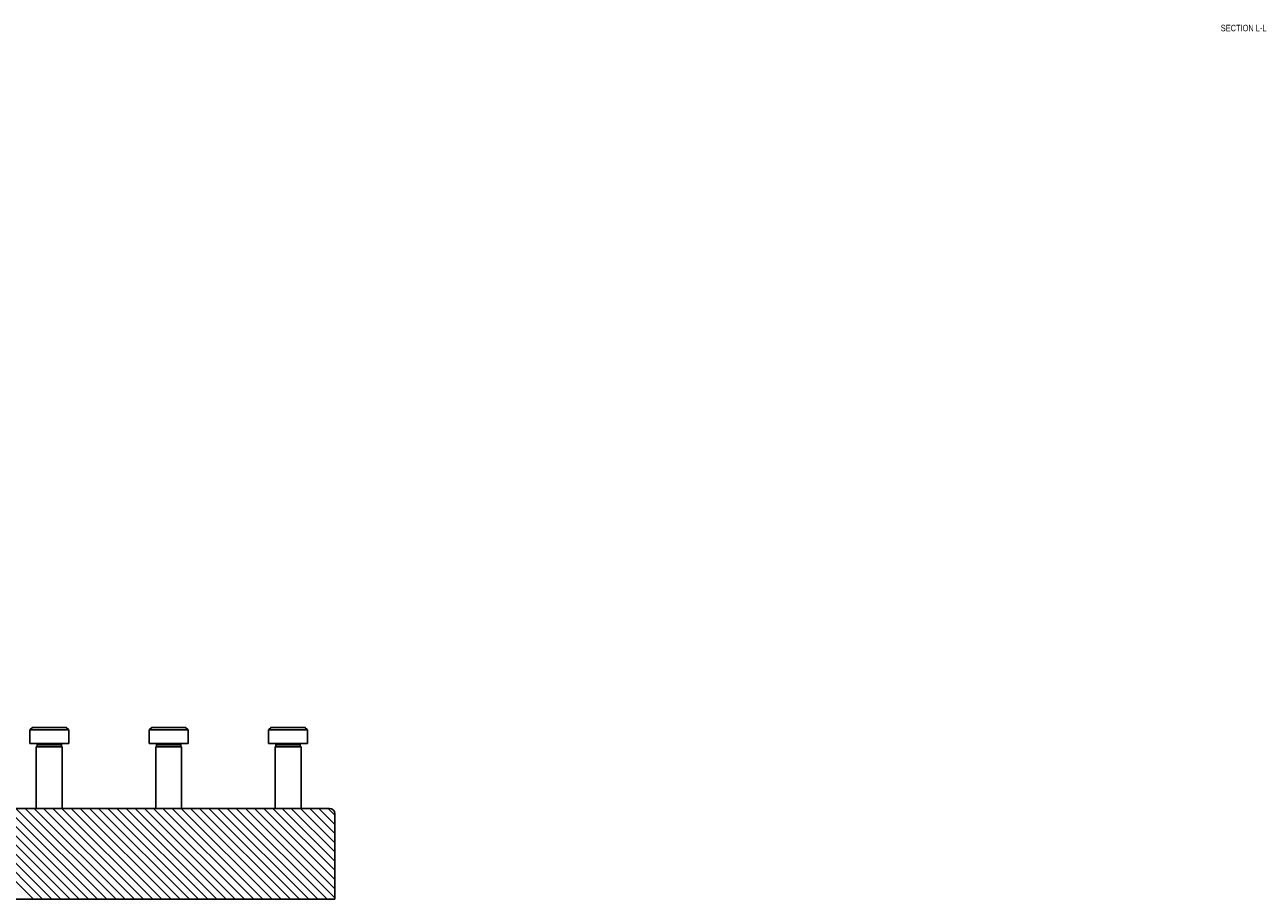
# Model space of a CAD drawing. Header units: inches. Extents: x 1772 to 2706, y -534 to -52.
# Tile 182 of 256: x 1919 to 1943, y -466 to -449. Entities that reach past the tile are written whole.
import ezdxf

# ---------------------------------------------------------------- set-up
doc = ezdxf.new("R2010")
doc.units = ezdxf.units.IN
doc.header["$LTSCALE"] = 0.5
doc.header["$MEASUREMENT"] = 0
for name, color, linetype in [('SID-M-D', 42, 'Continuous'), ('SID-M-F', 202, 'Continuous'), ('SID-M-S', 105, 'Continuous')]:
    doc.layers.add(name, color=color, linetype=linetype)
doc.styles.add('SLDTEXTSTYLE0', font='TXT', dxfattribs={"width": 0.595745})

msp = doc.modelspace()

# ---------------------------------------------------------------- linework, layer by layer
at = {"layer": 'SID-M-F', "linetype": 'Continuous'}
for p, q in [((1920.02998, -466.16473), (1918.27998, -464.41473)), ((1920.20675, -466.16473), (1918.45675, -464.41473)), ((1920.38353, -466.16473), (1918.63353, -464.41473)), ((1920.56031, -466.16473), (1918.81031, -464.41473)), ((1920.73708, -466.16473), (1918.98708, -464.41473)), ((1920.91386, -466.16473), (1919.16386, -464.41473)), ((1921.09064, -466.16473), (1919.34064, -464.41473)), ((1921.26741, -466.16473), (1919.51741, -464.41473)), ((1921.44419, -466.16473), (1919.69419, -464.41473)), ((1921.62097, -466.16473), (1919.87097, -464.41473)), ((1921.79774, -466.16473), (1920.04774, -464.41473)), ((1921.97452, -466.16473), (1920.22452, -464.41473)), ((1922.1513, -466.16473), (1920.4013, -464.41473)), ((1922.32807, -466.16473), (1920.57807, -464.41473)), ((1922.50485, -466.16473), (1920.75485, -464.41473)), ((1922.68163, -466.16473), (1920.93163, -464.41473)), ((1922.8584, -466.16473), (1921.1084, -464.41473)), ((1923.03518, -466.16473), (1921.28518, -464.41473)), ((1923.21196, -466.16473), (1921.46196, -464.41473)), ((1923.38873, -466.16473), (1921.63873, -464.41473)), ((1923.56551, -466.16473), (1921.81551, -464.41473)), ((1923.74229, -466.16473), (1921.99229, -464.41473)), ((1923.91906, -466.16473), (1922.16906, -464.41473)), ((1924.09584, -466.16473), (1922.34584, -464.41473)), ((1924.27262, -466.16473), (1922.52262, -464.41473)), ((1924.44939, -466.16473), (1922.69939, -464.41473)), ((1924.62617, -466.16473), (1922.87617, -464.41473)), ((1924.80295, -466.16473), (1923.05295, -464.41473)), ((1924.97972, -466.16473), (1923.22972, -464.41473)), ((1925.12841, -466.13663), (1923.4065, -464.41473)), ((1925.12841, -465.95986), (1923.58328, -464.41473)), ((1925.12841, -465.78308), (1923.76005, -464.41473)), ((1925.12841, -465.6063), (1923.93683, -464.41473)), ((1925.12841, -465.42953), (1924.11361, -464.41473)), ((1925.12841, -465.25275), (1924.29038, -464.41473)), ((1925.12841, -465.07597), (1924.46716, -464.41473)), ((1925.12841, -464.8992), (1924.64394, -464.41473)), ((1925.12841, -464.72242), (1924.82071, -464.41473)), ((1925.12841, -464.54564), (1924.99749, -464.41473)), ((1919.8532, -466.16473), (1918.12841, -464.43993)), ((1919.67642, -466.16473), (1918.12841, -464.61671)), ((1919.49965, -466.16473), (1918.12841, -464.79349)), ((1919.32287, -466.16473), (1918.12841, -464.97026))]:
    msp.add_line(p, q, dxfattribs=at)
at = {"layer": 'SID-M-S'}
for p, q in [((1919.30341, -462.85223), (1919.25341, -462.90223)), ((1919.25341, -462.90223), (1919.25341, -463.16473)), ((1919.25341, -462.90223), (1920.00341, -462.90223)), ((1919.30341, -462.85223), (1919.95341, -462.85223)), ((1920.00341, -462.90223), (1919.95341, -462.85223)), ((1920.00341, -463.16473), (1920.00341, -462.90223)), ((1921.60341, -462.85223), (1921.55341, -462.90223)), ((1921.55341, -462.90223), (1921.55341, -463.16473)), ((1921.55341, -462.90223), (1922.30341, -462.90223)), ((1921.60341, -462.85223), (1922.25341, -462.85223)), ((1922.30341, -462.90223), (1922.25341, -462.85223)), ((1922.30341, -463.16473), (1922.30341, -462.90223)), ((1923.90341, -462.85223), (1923.85341, -462.90223)), ((1923.85341, -462.90223), (1923.85341, -463.16473)), ((1923.85341, -462.90223), (1924.60341, -462.90223)), ((1923.90341, -462.85223), (1924.55341, -462.85223)), ((1924.60341, -462.90223), (1924.55341, -462.85223)), ((1924.60341, -463.16473), (1924.60341, -462.90223)), ((1919.25341, -463.16473), (1920.00341, -463.16473)), ((1919.39403, -463.2116), (1919.37841, -463.22723)), ((1919.37841, -463.22723), (1919.37841, -464.41473)), ((1919.37841, -463.22723), (1919.87841, -463.22723)), ((1919.38622, -463.16473), (1919.39403, -463.17254)), ((1919.39403, -463.17254), (1919.39403, -463.2116)), ((1919.39403, -463.17254), (1919.86278, -463.17254)), ((1919.39403, -463.2116), (1919.86278, -463.2116)), ((1919.86278, -463.17254), (1919.87059, -463.16473)), ((1919.86278, -463.2116), (1919.86278, -463.17254)), ((1919.87841, -463.22723), (1919.86278, -463.2116)), ((1919.87841, -464.41473), (1919.87841, -463.22723)), ((1921.55341, -463.16473), (1922.30341, -463.16473)), ((1921.69403, -463.2116), (1921.67841, -463.22723)), ((1921.67841, -463.22723), (1921.67841, -464.41473)), ((1921.67841, -463.22723), (1922.17841, -463.22723)), ((1921.68622, -463.16473), (1921.69403, -463.17254)), ((1921.69403, -463.17254), (1921.69403, -463.2116)), ((1921.69403, -463.17254), (1922.16278, -463.17254)), ((1921.69403, -463.2116), (1922.16278, -463.2116)), ((1922.16278, -463.17254), (1922.17059, -463.16473)), ((1922.16278, -463.2116), (1922.16278, -463.17254)), ((1922.17841, -463.22723), (1922.16278, -463.2116)), ((1922.17841, -464.41473), (1922.17841, -463.22723)), ((1923.85341, -463.16473), (1924.60341, -463.16473)), ((1923.99403, -463.2116), (1923.97841, -463.22723)), ((1923.97841, -463.22723), (1923.97841, -464.41473)), ((1923.97841, -463.22723), (1924.47841, -463.22723)), ((1923.98622, -463.16473), (1923.99403, -463.17254)), ((1923.99403, -463.17254), (1923.99403, -463.2116)), ((1923.99403, -463.17254), (1924.46278, -463.17254)), ((1923.99403, -463.2116), (1924.46278, -463.2116)), ((1924.46278, -463.17254), (1924.47059, -463.16473)), ((1924.46278, -463.2116), (1924.46278, -463.17254)), ((1924.47841, -463.22723), (1924.46278, -463.2116)), ((1924.47841, -464.41473), (1924.47841, -463.22723)), ((1925.02841, -464.41473), (1918.12841, -464.41473)), ((1925.12841, -466.16473), (1925.12841, -464.51473)), ((1913.45341, -466.16473), (1925.12841, -466.16473))]:
    msp.add_line(p, q, dxfattribs=at)
msp.add_arc((1925.02841, -464.51473), 0.1, 0, 90, dxfattribs=at)

# ---------------------------------------------------------------- texts
at = {"layer": 'SID-M-D', "style": 'SLDTEXTSTYLE0', "width": 0.75}
msp.add_text('SECTION L-L', height=0.125, dxfattribs=at).set_placement((1942.1921, -449.44176))

doc.saveas('drawing.dxf')
